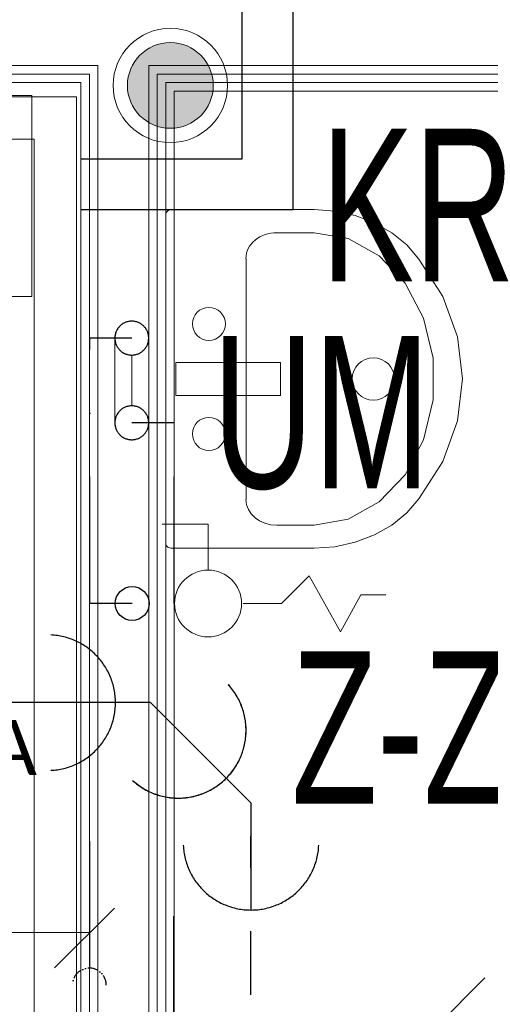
# Model space of a CAD drawing. Header units: centimetres. Extents: x -9388 to 91680, y -1419244 to 50347.
# Tile 111 of 183: x 45942 to 46497, y -709856 to -708693. Entities that reach past the tile are written whole.
import ezdxf
from ezdxf.enums import TextEntityAlignment as Align

# ---------------------------------------------------------------- set-up
doc = ezdxf.new("R2010")
doc.units = ezdxf.units.CM
for name, pattern in [('GCAD_ISO12W100', [21, 12, -3, 0, -3, 0, -3]), ('KOPISTO BUDYNEK C 09.10.12-PW_WODA$0$DASHDOT', [1, 0.5, -0.25, 0, -0.25]), ('KOPISTO BUDYNEK C 09.10.12-PW_WODA$0$DIVIDE', [1.25, 0.5, -0.25, 0, -0.25, 0, -0.25]), ('PHANTOM', [2.5, 1.25, -0.25, 0.25, -0.25, 0.25, -0.25])]:
    doc.linetypes.add(name, pattern=pattern)
doc.layers.add('! Strefy Powierzchnie', color=7, linetype='Continuous')
doc.layers.add('Wnętrze - umeblowanie', color=7, linetype='Continuous')
for name, color, linetype, lineweight in [('Metryczki pomieszczeń ArchiCADa_Nr_pióra__6', 7, 'Continuous', 13), ('Q_ks_opis', 3, 'Continuous', 13), ('Q_ks_opis_pion', 3, 'Continuous', 13), ('Q_opisy_średnice_woda', 3, 'Continuous', 9), ('Q_podkład', 8, 'Continuous', 9), ('Q_w_armatura', 71, 'Continuous', 13), ('Q_w_opis_urządzenia', 83, 'Continuous', 13), ('Wnętrze - umeblowanie_Nr_pióra__101', 7, 'Continuous', 5), ('Ściany wewnętrzne_Nr_pióra__1', 7, 'Continuous', 13), ('Ściany wewnętrzne_Nr_pióra__41', 7, 'Continuous', 15)]:
    doc.layers.add(name, color=color, linetype=linetype, lineweight=lineweight)
for name, color, linetype, lineweight, true_color in [('Q_Działka wody ciepłej', 6, 'KOPISTO BUDYNEK C 09.10.12-PW_WODA$0$DIVIDE', 30, 0xff00ff), ('Q_Działka wody zimnej', 4, 'KOPISTO BUDYNEK C 09.10.12-PW_WODA$0$DASHDOT', 30, 0x00ffff), ('Q_kd', 7, 'PHANTOM', 30, 0x01ff01), ('Q_ks_pion', 7, 'Continuous', 9, 0x997300), ('Q_wz_podejścia', 7, 'GCAD_ISO12W100', 30, 0x01ffff)]:
    doc.layers.add(name, color=color, linetype=linetype, lineweight=lineweight, true_color=true_color)
doc.layers.add('Q_uwagi', color=7, linetype='Continuous', lineweight=30, true_color=0xff0101, plot=False)
doc.styles.add('Arial Narrow_____', font='ARIALN.TTF', dxfattribs={"width": 0.8})
doc.styles.add('GENERATED_STYLE_1', font='calibri.ttf')
doc.styles.add('GENERATED_STYLE_2', font='arial.ttf')

# ---------------------------------------------------------------- blocks, each defined once
blk = doc.blocks.new('KOMORA MROŹNICZA_08_4', base_point=(43538.6, -711426.6))
at = {"layer": 'Metryczki pomieszczeń ArchiCADa_Nr_pióra__6', "linetype": 'Continuous'}
for p, q in [((43081, -711332.6), (43098.4, -711247.7)), ((43098.4, -711247.7), (44013.6, -711435.7)), ((43063.5, -711417.5), (43081, -711332.6)), ((43996.2, -711520.6), (43081, -711332.6)), ((43081, -711332.6), (43996.2, -711520.6)), ((43978.7, -711605.5), (43063.5, -711417.5)), ((44013.6, -711435.7), (43996.2, -711520.6)), ((43996.2, -711520.6), (43978.7, -711605.5))]:
    blk.add_line(p, q, dxfattribs=at)
at = {"layer": 'Metryczki pomieszczeń ArchiCADa_Nr_pióra__6'}
for tag, height, style, p in [('ROOM_NAME', 65, 'GENERATED_STYLE_1', (43147.4, -711257.4)), ('ROOM_AREA', 65, 'GENERATED_STYLE_2', (43129.9, -711350)), ('DUMMY_385', 65, 'GENERATED_STYLE_2', (43342.2, -711395.3)), ('DUMMY_386', 43.3, 'GENERATED_STYLE_2', (43427.1, -711408.6))]:
    blk.add_attdef(tag, text='', height=height, rotation=348.3916, dxfattribs=dict(at, style=style)).set_placement(p, align=Align.TOP_LEFT)
blk = doc.blocks.new('Umywalka 19_4')
at = {"layer": 'Wnętrze - umeblowanie_Nr_pióra__101', "color": 8, "linetype": 'Continuous'}
for p, q in [((-193.9, 0), (-195, -0.1)), ((0, 0), (-193.9, 0)), ((193.9, 0), (0, 0)), ((195, -0.1), (193.9, 0)), ((-199.9, -6), (-200, -7.3)), ((-200, -7.3), (-200, -175)), ((-199.6, -4.8), (-199.9, -6)), ((-199.2, -3.6), (-199.6, -4.8)), ((-198.6, -2.6), (-199.2, -3.6)), ((-197.8, -1.7), (-198.6, -2.6)), ((-197, -1), (-197.8, -1.7)), ((-196, -0.4), (-197, -1)), ((-195, -0.1), (-196, -0.4)), ((196, -0.4), (195, -0.1)), ((197, -1), (196, -0.4)), ((197.8, -1.7), (197, -1)), ((198.6, -2.6), (197.8, -1.7)), ((199.2, -3.6), (198.6, -2.6)), ((199.6, -4.8), (199.2, -3.6)), ((199.9, -6), (199.6, -4.8)), ((200, -7.3), (199.9, -6)), ((200, -175), (200, -7.3)), ((-19.5, -12), (-19.5, -135.5)), ((19.5, -12), (-19.5, -12)), ((19.5, -135.5), (19.5, -12)), ((-142.4, -94.8), (142.4, -94.8)), ((-172.7, -131.2), (-172.7, -175)), ((-19.5, -135.5), (19.5, -135.5)), ((172.7, -175), (172.7, -131.2)), ((-200, -175), (-198.2, -199.7)), ((-172.7, -175), (-165.7, -215.1)), ((165.7, -215.1), (172.7, -175)), ((198.2, -199.7), (200, -175)), ((-198.2, -199.7), (-192.9, -223.7)), ((192.9, -223.7), (198.2, -199.7)), ((-165.7, -215.1), (-145.3, -251.9)), ((145.3, -251.9), (165.7, -215.1)), ((-192.9, -223.7), (-184.3, -246.2)), ((184.3, -246.2), (192.9, -223.7)), ((-184.3, -246.2), (-172.6, -266.6)), ((-145.3, -251.9), (-113.1, -282.5)), ((113.1, -282.5), (145.3, -251.9)), ((172.6, -266.6), (184.3, -246.2)), ((-172.6, -266.6), (-158.2, -284.3)), ((158.2, -284.3), (172.6, -266.6)), ((-158.2, -284.3), (-141.4, -298.7)), ((-113.1, -282.5), (-71.8, -304.3)), ((71.8, -304.3), (113.1, -282.5)), ((141.4, -298.7), (158.2, -284.3)), ((-141.4, -298.7), (-97.4, -326.9)), ((97.4, -326.9), (141.4, -298.7)), ((-71.8, -304.3), (-24.6, -315.7)), ((24.6, -315.7), (71.8, -304.3)), ((-24.6, -315.7), (24.6, -315.7)), ((-97.4, -326.9), (-49.6, -344.2)), ((49.6, -344.2), (97.4, -326.9)), ((-49.6, -344.2), (0, -350)), ((0, -350), (49.6, -344.2))]:
    blk.add_line(p, q, dxfattribs=at)
for centre, radius in [((-65, -51), 19.5), ((65, -51), 19.5), ((0, -245), 25)]:
    blk.add_circle(centre, radius, dxfattribs=at)
for centre, start_param, end_param in [((-142.4, -131.2), 3.141593, 4.712389), ((142.4, -131.2), 1.570796, 3.141593)]:
    blk.add_ellipse(centre, major_axis=(0, -36.5), ratio=0.831169, start_param=start_param, end_param=end_param, dxfattribs=at)
blk = doc.blocks.new('PAB.01_RZUT PRZYZIEMIA')
at = {"layer": '! Strefy Powierzchnie', "color": 8, "linetype": 'Continuous', "lineweight": 0, "flags": 128}
blk.add_lwpolyline([(46124, -708777.6), (46124, -710390.3), (48024, -710390.3), (48024, -708777.6)], close=True, dxfattribs=at)
at = {"layer": 'Ściany wewnętrzne_Nr_pióra__1', "color": 8, "linetype": 'Continuous'}
for p, q in [((43524, -708757.6), (46024, -708757.6)), ((46024, -708757.6), (46024, -708767.6)), ((46104, -708767.6), (46104, -708757.6)), ((46104, -708757.6), (48034, -708757.6)), ((46024, -708767.6), (46024, -710400.3)), ((46104, -710400.3), (46104, -708767.6))]:
    blk.add_line(p, q, dxfattribs=at)
at = {"layer": 'Ściany wewnętrzne_Nr_pióra__1', "color": 8, "linetype": 'Continuous', "flags": 128}
for points in [[(43514, -708767.6), (46014, -708767.6)], [(46014, -708767.6), (46014, -710400.3)], [(46114, -708767.6), (48034, -708767.6)], [(46114, -710400.3), (46114, -708767.6)]]:
    blk.add_lwpolyline(points, dxfattribs=at)
for points in [[(44859, -709098.8), (44859, -708834.3), (45959, -708834.3), (45959, -710334.3), (44859, -710334.3), (44859, -709798.8), (44809, -709798.8), (44809, -710384.3), (46009, -710384.3), (46009, -708784.3), (44809, -708784.3), (44809, -708884.3), (44809, -709098.8)], [(44859, -709098.8), (44909, -709098.8), (44909, -708884.3), (45909, -708884.3), (45909, -710284.3), (44909, -710284.3), (44909, -709798.8), (44859, -709798.8), (44859, -710334.3), (45959, -710334.3), (45959, -708834.3), (44859, -708834.3)]]:
    blk.add_lwpolyline(points, close=True, dxfattribs=at)
at = {"layer": 'Ściany wewnętrzne_Nr_pióra__41', "color": 8, "linetype": 'Continuous'}
for p, q in [((45464, -708747.6), (46034, -708747.6)), ((46034, -708747.6), (46034, -708757.6)), ((46094, -708757.6), (46094, -708747.6)), ((46094, -708747.6), (48034, -708747.6)), ((46034, -708757.6), (46034, -708767.6)), ((46094, -708767.6), (46094, -708757.6)), ((46034, -708767.6), (46034, -710400.3)), ((46094, -710400.3), (46094, -708767.6))]:
    blk.add_line(p, q, dxfattribs=at)
at = {"layer": '! Strefy Powierzchnie', "color": 8, "linetype": 'Continuous'}
ref = blk.add_blockref('KOMORA MROŹNICZA_08_4', (45336.7, -709607.4), dxfattribs=dict(at, rotation=11.60840108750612))
ref.add_attrib('ROOM_NAME', '08 KOMORA MROŹNICZA', dxfattribs={"layer": 'Metryczki pomieszczeń ArchiCADa_Nr_pióra__6', "color": 7, "height": 65, "rotation": 360, "style": 'GENERATED_STYLE_1'}).set_placement((44919.5, -709520.3), align=Align.TOP_LEFT)
ref.add_attrib('ROOM_AREA', 'P:1,4', dxfattribs={"layer": 'Metryczki pomieszczeń ArchiCADa_Nr_pióra__6', "color": 7, "height": 65, "rotation": 360, "style": 'GENERATED_STYLE_2'}).set_placement((44921, -709614.5), align=Align.TOP_LEFT)
ref.add_attrib('DUMMY_385', ' m', dxfattribs={"layer": 'Metryczki pomieszczeń ArchiCADa_Nr_pióra__6', "color": 7, "height": 65, "rotation": 360, "style": 'GENERATED_STYLE_2'}).set_placement((45138, -709616.2), align=Align.TOP_LEFT)
ref.add_attrib('DUMMY_386', '2', dxfattribs={"layer": 'Metryczki pomieszczeń ArchiCADa_Nr_pióra__6', "color": 7, "height": 43.3, "rotation": 360, "style": 'GENERATED_STYLE_2'}).set_placement((45223.9, -709612.1), align=Align.TOP_LEFT)
at = {"layer": 'Wnętrze - umeblowanie', "color": 8, "linetype": 'Continuous', "lineweight": 5, "zscale": 1000, "rotation": 89.99999713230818}
blk.add_blockref('Umywalka 19_4', (46114, -709117.6), dxfattribs=at)
blk = doc.blocks.new('pion_ks')
at = {"layer": 'Q_ks_pion', "linetype": 'Continuous', "lineweight": 15, "extrusion": (0, 0, -1)}
blk.add_hatch(color=256, dxfattribs=at).paths.add_polyline_path([(0.006, 0, 1), (-0.006, 0, 1)])
at = {"layer": 'Q_ks_pion', "lineweight": 15}
blk.add_circle((0, 0), 0.008, dxfattribs=at)
at = {"layer": 'Q_ks_pion'}
blk.add_circle((0, 0), 0.006, dxfattribs=at)
blk = doc.blocks.new('fewfer')
at = {"layer": 'Q_kd'}
for p, q in [((170.7812, -76.3646), (170.8704, -76.4538)), ((170.8704, -76.4538), (170.8704, -76.4952))]:
    blk.add_line(p, q, dxfattribs=at)
at = {"layer": 'Q_kd', "extrusion": (3.70302e-18, -1.29193e-18, -1)}
for centre, start, end in [((-170.8377, -76.4211), 317.5915, 132.4086), ((-170.8704, -76.5752), 2.5915, 177.4086)]:
    blk.add_arc(centre, 0.08, start, end, dxfattribs=at)
blk = doc.blocks.new('G$C08F26C9C')
at = {"layer": 'Q_Działka wody ciepłej', "ltscale": 0.5}
blk.add_circle((-0.05, 0), 0.02, dxfattribs=at)
at = {"layer": 'Q_Działka wody zimnej', "ltscale": 0.5}
blk.add_circle((0.05, 0), 0.02, dxfattribs=at)
at = {"layer": 'Q_uwagi', "lineweight": 0}
for p, q in [((-0.05, 0.02), (0.05, 0.02)), ((-0.03, 0), (0.03, 0)), ((-0.05, -0.02), (0.05, -0.02))]:
    blk.add_line(p, q, dxfattribs=at)
blk = doc.blocks.new('ZawCZ')
at = {"layer": 'Q_w_armatura'}
for p, q in [((158.8, -32.6), (195.8, 33.5)), ((195.8, 33.5), (219.8, -10.1)), ((81, 0), (126.2, 0)), ((126.2, 0), (158.8, -32.6)), ((219.8, -10.1), (249.2, -10.1)), ((39.5, -39.5), (39.5, -93.5)), ((39.5, -93.5), (-14.5, -93.5))]:
    blk.add_line(p, q, dxfattribs=at)
blk.add_circle((39.5, 0), 39.5, dxfattribs=at)

msp = doc.modelspace()

# ---------------------------------------------------------------- block references
at = {"layer": 'Q_podkład'}
msp.add_blockref('PAB.01_RZUT PRZYZIEMIA', (0, 0), dxfattribs=at)

# ---------------------------------------------------------------- next in the draw order: linework, layer by layer
for points in [[(46014.2, -708917.6), (46264.2, -708917.6), (46264.2, -708666.9)], [(46014.2, -708857.6), (46204.2, -708857.6), (46204.2, -708666.9)]]:
    msp.add_lwpolyline(points)
at = {"layer": 'Q_Działka wody ciepłej', "ltscale": 300}
for p, q in [((46124, -709169.4), (46074, -709169.4)), ((46123.9, -709382.9), (46124, -709169.4)), ((46123.6, -709901.9), (46123.8, -709625))]:
    msp.add_line(p, q, dxfattribs=at)
at = {"layer": 'Q_Działka wody zimnej', "ltscale": 300}
for p, q in [((46074, -709069.4), (46024.5, -709069.4)), ((46024.5, -709382.9), (46024.5, -709069.4)), ((46074.5, -709382.9), (46025.1, -709382.9)), ((46024.5, -709813.4), (46024.5, -709625))]:
    msp.add_line(p, q, dxfattribs=at)
at = {"layer": 'Q_Działka wody zimnej', "linetype": 'Continuous', "lineweight": 30, "ltscale": 50}
msp.add_circle((46074.5, -709382.9), 20, dxfattribs=at)
at = {"layer": 'Q_kd', "ltscale": 300}
for p, q in [((46096.1, -709499.9, 0), (45137.9, -709499.1)), ((46214.1, -710294.9), (46214.7, -709618.4, 0))]:
    msp.add_line(p, q, dxfattribs=at)
at = {"layer": 'Q_ks_opis_pion', "ltscale": 10}
msp.add_3dface([(45433.7, -708782.9), (45956.2, -708782.9), (45956.2, -709020.4), (45433.7, -709020.4)], dxfattribs=at)
at = {"layer": 'Q_opisy_średnice_woda'}
for p, q in [((46053.5, -709742.5), (45982.8, -709813.2)), ((45313.7, -709771.4), (46024.5, -709771.4)), ((46490.6, -709824.9), (46419.9, -709895.6))]:
    msp.add_line(p, q, dxfattribs=at)
at = {"layer": 'Q_wz_podejścia'}
msp.add_arc((46024, -709833.4), 20, 0, 180, dxfattribs=at)

# ---------------------------------------------------------------- next in the draw order: block references
at = {"layer": 'Q_Działka wody zimnej', "ltscale": 0.5, "xscale": -1000, "yscale": 1000, "zscale": 1000, "rotation": 269.9999999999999}
msp.add_blockref('G$C08F26C9C', (46074, -709119.4), dxfattribs=at)
at = {"layer": 'Q_kd', "lineweight": 40, "ltscale": 0.2, "xscale": 1000, "yscale": -1000, "zscale": 1000}
for p, rotation in [((122550.6, -880370, 0), 90.00021575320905), ((-20547.3, -884503.4, 0), 45.00021575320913)]:
    msp.add_blockref('fewfer', p, dxfattribs=dict(at, rotation=rotation))
at = {"layer": 'Q_ks_pion', "ltscale": 0.1, "extrusion": (3.76704e-20, 2.74516e-18, -1), "xscale": 8437.499999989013, "yscale": 8437.49999998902, "zscale": 8437.499999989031, "rotation": 1.572278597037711}
msp.add_blockref('pion_ks', (-46119.5, -708771), dxfattribs=at)
at = {"layer": 'Q_w_armatura', "xscale": -1, "rotation": 180.0000000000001}
msp.add_blockref('ZawCZ', (46124.5, -709382.8), dxfattribs=at)

# ---------------------------------------------------------------- next in the draw order: texts
at = {"layer": 'Q_ks_opis', "style": 'Arial Narrow_____', "width": 0.8}
for s, p in [('kd Ø110', (45292.3, -709274.8, 0)), ('i=2,0%%%', (45364.2, -709477.1, 0))]:
    msp.add_text(s, height=180, dxfattribs=at).set_placement(p)
at = {"layer": 'Q_w_opis_urządzenia', "style": 'Arial Narrow_____', "width": 0.8}
for s, p in [('KR', (46411.4, -708912.2)), ('UM', (46297.7, -709156.7)), ('Z-ZŁ', (46436.8, -709529.3))]:
    msp.add_text(s, height=180, dxfattribs=at).set_placement(p, align=Align.MIDDLE_CENTER)

doc.saveas('drawing.dxf')
